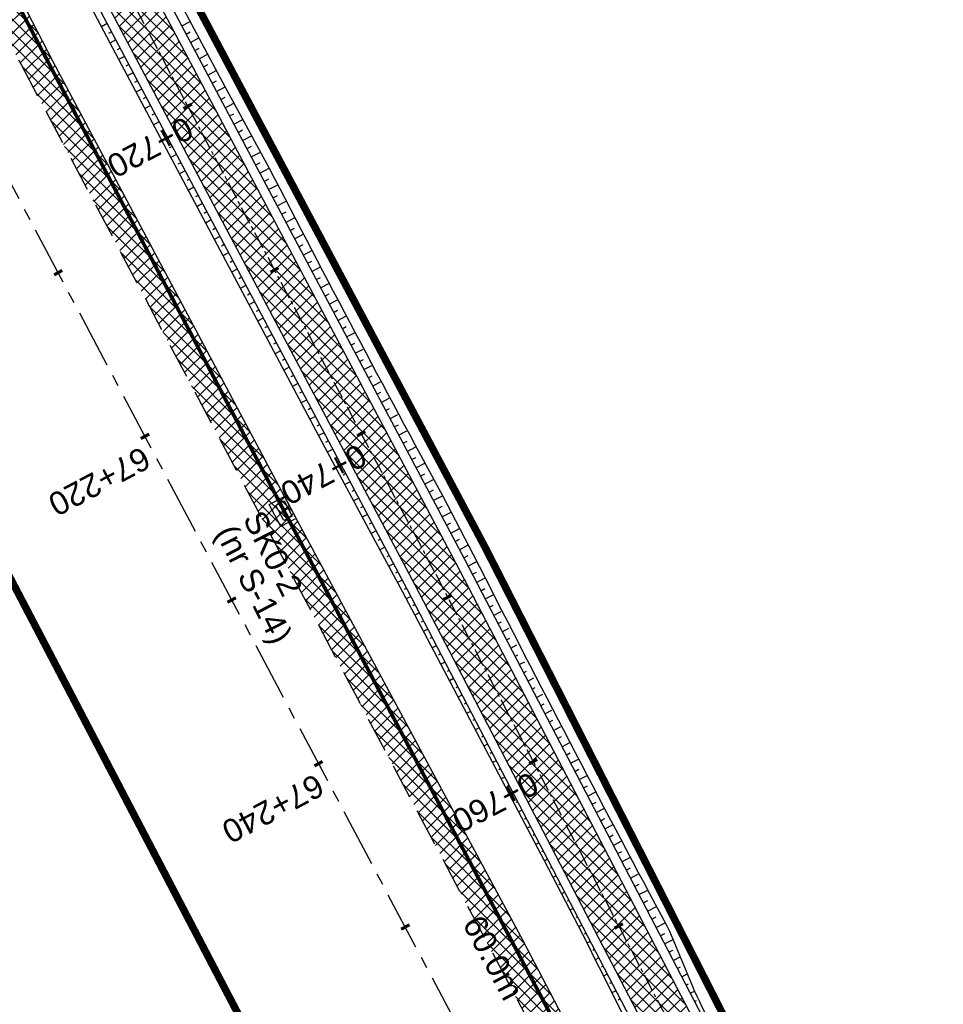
# Model space of a CAD drawing. Header units: metres. Extents: x 7529682 to 7533711, y 5721186 to 5727842.
# Tile 95 of 112: x 7530044 to 7530094, y 5727112 to 5727166. Entities that reach past the tile are written whole.
import ezdxf

# ---------------------------------------------------------------- set-up
doc = ezdxf.new("R2010")
doc.units = ezdxf.units.M
for name, pattern in [('817-dzialki-09-05-04$0$HIDDEN', [0.375, 0.25, -0.125]), ('CENTER', [50.8, 31.75, -6.35, 6.35, -6.35]), ('HIDDEN', [9.525, 6.35, -3.175])]:
    doc.linetypes.add(name, pattern=pattern)
for name, color, linetype in [('C-DROGI-SYTUACJA-ETYKIETY', 7, 'Continuous'), ('D-hatch-pobocza', 131, 'Continuous'), ('D-pobocza', 7, 'Continuous'), ('D-skarpa', 7, 'Continuous'), ('D-skarpa-kreskowanie', 7, 'Continuous')]:
    doc.layers.add(name, color=color, linetype=linetype)
doc.layers.add('D-hatch-ciag-pieszo-rowerowy', color=7, linetype='Continuous', lineweight=13, true_color=0xff9f80)
doc.layers.add('D-LR-etap-III', color=7, linetype='817-dzialki-09-05-04$0$HIDDEN', lineweight=50, true_color=0xff1aff)
for name, color, linetype, lineweight in [('D-krawędzie', 7, 'Continuous', 30), ('D-obrzeża', 7, 'Continuous', 30), ('D-oś', 10, 'CENTER', 30), ('Sieci-T-kanal technologiczny', 4, 'kt kanał technologiczny', 30)]:
    doc.layers.add(name, color=color, linetype=linetype, lineweight=lineweight)
for name, color, linetype, true_color in [('D-opis-KT-dlugosci', 7, 'Continuous', 0xff8000), ('D-opis-KT-studnie', 7, 'Continuous', 0xff8000), ('poprzeczki', 7, 'Continuous', 0x0000c7)]:
    doc.layers.add(name, color=color, linetype=linetype, true_color=true_color)
doc.styles.add('ARIAL', font='arial.ttf', dxfattribs={"height": 1})
doc.styles.get("Standard").update_dxf_attribs({"font": 'arial.ttf'})
doc.linetypes.add('kt kanał technologiczny', pattern='A,1,-0.8,["kt",Standard,S=0.5,R=0,X=-0.7,Y=-0.15],-0.3', length=2.1)
pattern_1 = [(45, (0, 0), (-0.33675960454, 0.33675960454), []), (135, (0, 0), (-0.33675960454, -0.33675960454), [])]

# ---------------------------------------------------------------- blocks, each defined once
blk = doc.blocks.new('AeccTickLine')
at = {"color": 0, "linetype": 'ByBlock', "lineweight": -2}
blk.add_line((0, 1), (0, -1), dxfattribs=at)
blk = doc.blocks.new('SKR2')
at = {"layer": 'Sieci-T-kanal technologiczny', "color": 2, "lineweight": 25}
for points in [[(0.028, -0.188), (0.958, -1.153), (0.282, -1.805), (-0.648, -0.84)], [(-0.038, -0.537), (0.607, -1.206), (0.233, -1.567), (-0.412, -0.898)]]:
    blk.add_lwpolyline(points, close=True, dxfattribs=at)
blk.add_lwpolyline([(-0.09, -1.232), (0.285, -0.872)], dxfattribs=at)

msp = doc.modelspace()

# ---------------------------------------------------------------- hatches: boundary and pattern name
at = {"layer": 'D-hatch-ciag-pieszo-rowerowy'}
h = msp.add_hatch(dxfattribs=at)
h.set_pattern_fill('ANSI37', color=256, scale=0.15, style=0)
h.set_pattern_definition(pattern_1)
h.paths.add_polyline_path([(7530087.679, 5727092.356), (7530089.826, 5727093.645), (7530088.918, 5727095.394), (7530067.691, 5727136.19), (7530050.056, 5727169.469), (7530031.716, 5727204.157), (7530016.024, 5727233.702), (7529998.202, 5727267.634), (7529996.2, 5727266.069), (7530013.813, 5727232.534), (7530029.507, 5727202.986), (7530047.847, 5727168.299), (7530065.478, 5727135.027), (7530086.699, 5727094.242)])
at = {"layer": 'D-hatch-pobocza'}
h = msp.add_hatch(dxfattribs=at)
h.set_pattern_fill('ANSI37', color=256, scale=0.15, style=0)
h.set_pattern_definition(pattern_1)
h.paths.add_polyline_path([(7530033.2, 5727187.89), (7530019.74, 5727212.96), (7530009.31, 5727233.03), (7529993.271, 5727263.708), (7529991.738, 5727262.452), (7530006.702, 5727234.141), (7530044.198, 5727163.133), (7530082.89, 5727090.2), (7530088.411, 5727079.773), (7530090.482, 5727079.128), (7530082.53, 5727094.32), (7530071.3, 5727115.82), (7530059.02, 5727138.69), (7530045.92, 5727163.31)])

# ---------------------------------------------------------------- linework, layer by layer
at = {"layer": 'D-krawędzie', "linetype": 'HIDDEN', "ltscale": 0.3}
msp.add_lwpolyline([(7529737.465, 5727743.316), (7529742.213, 5727734.302), (7529762.326, 5727696.274), (7529777.785, 5727667.006), (7529799.322, 5727626.3), (7529822.193, 5727583.156), (7529846.924, 5727536.347), (7529864.752, 5727502.663), (7529900.459, 5727434.965), (7529935.352, 5727369.308), (7529971.476, 5727300.786), (7530006.702, 5727234.141), (7530044.198, 5727163.133), (7530082.89, 5727090.2), (7530098.687, 5727060.362), (7530131.998, 5726997.21), (7530163.822, 5726937.097), (7530204.081, 5726861.013), (7530247.82, 5726778.438)], dxfattribs=at)
at = {"layer": 'D-LR-etap-III', "ltscale": 10, "flags": 128}
msp.add_lwpolyline([(7531750.474, 5723895.103, 0.4, 0.4, 0), (7531750.505, 5723895.13, 0.4, 0.4, 0), (7531682.71, 5724022.92, 0.4, 0.4, 0), (7531619.177, 5724147.204, 0.4, 0.4, 0), (7531592.309, 5724198.489, 0.4, 0.4, 0), (7531553.264, 5724272.919, 0.4, 0.4, 0), (7531504.02, 5724366.79, 0.4, 0.4, 0), (7531482.09, 5724407.62, 0.4, 0.4, 0), (7531412.35, 5724541.183, 0.4, 0.4, 0), (7531388.464, 5724586.93, 0.4, 0.4, 0), (7531345.12, 5724669.94, 0.4, 0.4, 0), (7531127.66, 5725081.67, 0.4, 0.4, 0), (7531059.253, 5725211.041, 0.4, 0.4, 0), (7531008.007, 5725307.954, 0.4, 0.4, 0), (7530964.182, 5725390.836, 0.4, 0.4, 0), (7530914.557, 5725484.684, 0.4, 0.4, 0), (7530865.243, 5725577.494, 0.4, 0.4, 0), (7530840.085, 5725624.059, 0.4, 0.4, 0), (7530802.56, 5725694.925, 0.4, 0.4, 0), (7530755.54, 5725787.51, 0.4, 0.4, 0), (7530708.718, 5725876.303, 0.4, 0.4, 0), (7530695.12, 5725902.09, 0.4, 0.4, 0), (7530642.914, 5726001.078, 0.4, 0.4, 0), (7530634.935, 5726016.147, 0.4, 0.4, 0), (7530610.82, 5726061.93, 0.4, 0.4, 0), (7530610.82, 5726061.93, 0.4, 0.4, 0), (7530607.21, 5726063.51, 0.4, 0.4, 0), (7530597.42, 5726080.68, 0.4, 0.4, 0), (7530591.16, 5726088.44, 0.4, 0.4, 0), (7530581.28, 5726107.21, 0.4, 0.4, 0), (7530571.29, 5726130.56, 0.4, 0.4, 0), (7530549.555, 5726171.527, 0.4, 0.4, 0), (7530531.014, 5726206.474, 0.4, 0.4, 0), (7530516.461, 5726236.017, 0.4, 0.4, 0), (7530500.799, 5726266.141, 0.4, 0.4, 0), (7530491.35, 5726283.94, 0.4, 0.4, 0), (7530482.4, 5726303.41, 0.4, 0.4, 0), (7530482.4, 5726303.41, 0.4, 0.4, 0), (7530450.41, 5726357.28, 0.4, 0.4, 0), (7530397.759, 5726458.5, 0.4, 0.4, 0), (7530334.708, 5726583.665, 0.4, 0.4, 0), (7530303.939, 5726645.168, 0.4, 0.4, 0), (7530300.51, 5726651.778, 0.4, 0.4, 0), (7530289.214, 5726671.967, 0.4, 0.4, 0), (7530281.54, 5726685.57, 0.4, 0.4, 0), (7530261.371, 5726724.163, 0.4, 0.4, 0), (7530254.03, 5726738.21, 0.4, 0.4, 0), (7530197.22, 5726845.06, 0.4, 0.4, 0), (7530194.71, 5726849.15, 0.4, 0.4, 0), (7530195.92, 5726850.75, 0.4, 0.4, 0), (7530170.547, 5726892.961, 0.4, 0.4, 0), (7530143.175, 5726945.066, 0.4, 0.4, 0), (7530105.06, 5727018.32, 0.4, 0.4, 0), (7530100.06, 5727027.16, 0.4, 0.4, 0), (7530062.319, 5727099.625, 0.4, 0.4, 0), (7530015.379, 5727189.42, 0.4, 0.4, 0), (7529983.208, 5727250.207, 0.4, 0.4, 0), (7529953.284, 5727306.747, 0.4, 0.4, 0), (7529900.671, 5727406.159, 0.4, 0.4, 0), (7529890.63, 5727425.131, 0.4, 0.4, 0), (7529875.155, 5727454.426, 0.4, 0.4, 0), (7529857.56, 5727487.787, 0.4, 0.4, 0), (7529835.194, 5727530.193, 0.4, 0.4, 0), (7529811.741, 5727574.662, 0.4, 0.4, 0), (7529792.102, 5727611.923, 0.4, 0.4, 0), (7529768.066, 5727657.47, 0.4, 0.4, 0), (7529755.211, 5727682.131, 0.4, 0.4, 0), (7529753.31, 5727681.13, 0.4, 0.4, 0), (7529739.21, 5727707.77, 0.4, 0.4, 0), (7529735.395, 5727711.252, 0.4, 0.4, 0), (7529725.42, 5727730.2, 0.4, 0.4, 0), (7529723.55, 5727729.88, 0.4, 0.4, 0), (7529695.567, 5727782.932, 0.4, 0.4, 0), (7529717.68, 5727794.024, 0.4, 0.4, 0), (7529736.275, 5727758.647, 0.4, 0.4, 0), (7529736.275, 5727758.647, 0.4, 0.4, 0), (7529744.511, 5727750.406, 0.4, 0.4, 0), (7529744.511, 5727750.406, 0.4, 0.4, 0), (7529750.283, 5727738.55, 0.4, 0.4, 0), (7529777.109, 5727687.569, 0.4, 0.4, 0), (7529796.515, 5727651.33, 0.4, 0.4, 0), (7529814.938, 5727616.793, 0.4, 0.4, 0), (7529839.007, 5727572.304, 0.4, 0.4, 0), (7529860.618, 5727532.509, 0.4, 0.4, 0), (7529882.349, 5727491.504, 0.4, 0.4, 0), (7529904.865, 5727449.096, 0.4, 0.4, 0), (7529920.747, 5727418.885, 0.4, 0.4, 0), (7529946.677, 5727368.547, 0.4, 0.4, 0), (7529972.025, 5727320.573, 0.4, 0.4, 0), (7529987.74, 5727290.153, 0.4, 0.4, 0), (7529996.497, 5727273.662, 0.4, 0.4, 0), (7530017.541, 5727234.203, 0.4, 0.4, 0), (7530033.054, 5727204.864, 0.4, 0.4, 0), (7530051.623, 5727170.223, 0.4, 0.4, 0), (7530069.277, 5727137.016, 0.4, 0.4, 0), (7530089.385, 5727097.534, 0.4, 0.4, 0), (7530109.713, 5727060.747, 0.4, 0.4, 0), (7530136.77, 5727011.64, 0.4, 0.4, 0), (7530162.447, 5726962.744, 0.4, 0.4, 0), (7530187.674, 5726916.992, 0.4, 0.4, 0), (7530207.821, 5726879.335, 0.4, 0.4, 0), (7530230.626, 5726834.519, 0.4, 0.4, 0), (7530262.288, 5726776.618, 0.4, 0.4, 0), (7530277.51, 5726760.213, 0.4, 0.4, 0), (7530286.037, 5726744.107, 0.4, 0.4, 0), (7530288.097, 5726735.884, 0.4, 0.4, 0), (7530290.394, 5726725.047, 0.4, 0.4, 0), (7530296.177, 5726713.583, 0.4, 0.4, 0), (7530302.726, 5726701.182, 0.4, 0.4, 0), (7530325.685, 5726657.466, 0.4, 0.4, 0), (7530343.244, 5726623.649, 0.4, 0.4, 0), (7530360.23, 5726591.747, 0.4, 0.4, 0), (7530383.209, 5726548.059, 0.4, 0.4, 0), (7530406.018, 5726503.606, 0.4, 0.4, 0), (7530427.465, 5726462.62, 0.4, 0.4, 0), (7530447.928, 5726424.388, 0.4, 0.4, 0), (7530471.127, 5726379.921, 0.4, 0.4, 0), (7530490.501, 5726343.033, 0.4, 0.4, 0), (7530509.499, 5726306.733, 0.4, 0.4, 0), (7530529.89, 5726267.244, 0.4, 0.4, 0), (7530543.852, 5726238.99, 0.4, 0.4, 0), (7530554.809, 5726218.944, 0.4, 0.4, 0), (7530559.027, 5726212.223, 0.4, 0.4, 0), (7530563.061, 5726206.41, 0.4, 0.4, 0), (7530566.934, 5726200.464, 0.4, 0.4, 0), (7530569.771, 5726194.902, 0.4, 0.4, 0), (7530571.473, 5726191.282, 0.4, 0.4, 0), (7530572.839, 5726188.025, 0.4, 0.4, 0), (7530575.295, 5726182.035, 0.4, 0.4, 0), (7530579.737, 5726173.306, 0.4, 0.4, 0), (7530583.3, 5726167.41, 0.4, 0.4, 0), (7530593.4, 5726163.33, 0.4, 0.4, 0), (7530598.618, 5726155.264, 0.4, 0.4, 0), (7530608.258, 5726140.497, 0.4, 0.4, 0), (7530603.27, 5726136.83, 0.4, 0.4, 0), (7530606.53, 5726131.84, 0.4, 0.4, 0), (7530604.239, 5726124.217, 0.4, 0.4, 0), (7530605.847, 5726121.63, 0.4, 0.4, 0), (7530608.972, 5726116.164, 0.4, 0.4, 0), (7530618.114, 5726097.791, 0.4, 0.4, 0), (7530651.213, 5726034.96, 0.4, 0.4, 0), (7530670.244, 5725998.611, 0.4, 0.4, 0), (7530698.075, 5725945.953, 0.4, 0.4, 0), (7530716.506, 5725911.305, 0.4, 0.4, 0), (7530735.223, 5725875.667, 0.4, 0.4, 0), (7530752.504, 5725842.155, 0.4, 0.4, 0), (7530778.311, 5725793.501, 0.4, 0.4, 0), (7530797.5, 5725756.382, 0.4, 0.4, 0), (7530812.519, 5725728.289, 0.4, 0.4, 0), (7530820.039, 5725713.16, 0.4, 0.4, 0), (7530822.422, 5725710.194, 0.4, 0.4, 0), (7530833.155, 5725688.801, 0.4, 0.4, 0), (7530849.629, 5725656.159, 0.4, 0.4, 0), (7530867.983, 5725621.964, 0.4, 0.4, 0), (7530872.63, 5725612.888, 0.4, 0.4, 0), (7530880.354, 5725597.595, 0.4, 0.4, 0), (7530883.839, 5725593.389, 0.4, 0.4, 0), (7530891.782, 5725587.763, 0.4, 0.4, 0), (7530895.039, 5725584.281, 0.4, 0.4, 0), (7530897.034, 5725580.941, 0.4, 0.4, 0), (7530900.952, 5725579.946, 0.4, 0.4, 0), (7530904.81, 5725571.977, 0.4, 0.4, 0), (7530903.682, 5725568.566, 0.4, 0.4, 0), (7530908.901, 5725558.845, 0.4, 0.4, 0), (7530910.252, 5725545.672, 0.4, 0.4, 0), (7530912.873, 5725538.646, 0.4, 0.4, 0), (7530945.278, 5725478.464, 0.4, 0.4, 0), (7530959.692, 5725450.246, 0.4, 0.4, 0), (7531002.827, 5725368.192, 0.4, 0.4, 0), (7531044.704, 5725290.314, 0.4, 0.4, 0), (7531064.099, 5725253.213, 0.4, 0.4, 0), (7531083.01, 5725216.678, 0.4, 0.4, 0), (7531113.013, 5725158.466, 0.4, 0.4, 0), (7531137.364, 5725113.071, 0.4, 0.4, 0), (7531150.831, 5725086.712, 0.4, 0.4, 0), (7531159.746, 5725076.641, 0.4, 0.4, 0), (7531166.31, 5725074.58, 0.4, 0.4, 0), (7531172.29, 5725062.58, 0.4, 0.4, 0), (7531170.59, 5725055.606, 0.4, 0.4, 0), (7531173.733, 5725044.081, 0.4, 0.4, 0), (7531215.342, 5724964.86, 0.4, 0.4, 0), (7531238.054, 5724921.685, 0.4, 0.4, 0), (7531262.39, 5724875.283, 0.4, 0.4, 0), (7531295.587, 5724811.266, 0.4, 0.4, 0), (7531348.488, 5724712.363, 0.4, 0.4, 0), (7531363.741, 5724682.684, 0.4, 0.4, 0), (7531366.987, 5724675.865, 0.4, 0.4, 0), (7531382.541, 5724646.111, 0.4, 0.4, 0), (7531401.299, 5724610.875, 0.4, 0.4, 0), (7531428.965, 5724558.862, 0.4, 0.4, 0), (7531449.111, 5724520.398, 0.4, 0.4, 0), (7531477.293, 5724465.831, 0.4, 0.4, 0), (7531500.996, 5724421.113, 0.4, 0.4, 0), (7531512.122, 5724400.549, 0.4, 0.4, 0), (7531513.782, 5724396.757, 0.4, 0.4, 0), (7531526.32, 5724379.39, 0.4, 0.4, 0), (7531566.784, 5724302.736, 0.4, 0.4, 0), (7531612.277, 5724225.61, 0.4, 0.4, 0), (7531620.493, 5724210.548, 0.4, 0.4, 0), (7531631.578, 5724196.258, 0.4, 0.4, 0), (7531653.484, 5724152.434, 0.4, 0.4, 0), (7531661.151, 5724128.494, 0.4, 0.4, 0), (7531673.881, 5724101.186, 0.4, 0.4, 0), (7531684.691, 5724081.184, 0.4, 0.4, 0), (7531699.212, 5724051.17, 0.4, 0.4, 0), (7531704.034, 5724040.584, 0.4, 0.4, 0), (7531704.034, 5724040.584, 0.4, 0.4, 0), (7531703.913, 5724037.17, 0.4, 0.4, 0), (7531736.42, 5723969.232, 0.4, 0.4, 0), (7531738.285, 5723967.699, 0.4, 0.4, 0), (7531742.181, 5723962.346, 0.4, 0.4, 0), (7531744.286, 5723958.616, 0.4, 0.4, 0), (7531755.393, 5723944.193, 0.4, 0.4, 0), (7531758.69, 5723936.76, 0.4, 0.4, 0), (7531780.08, 5723929.25, 0.4, 0.4, 0), (7531792.612, 5723906.338, 0.4, 0.4, 0), (7531792.612, 5723906.338, 0.4, 0.4, 0), (7531756.962, 5723883.055, 0.4, 0.4, 0), (7531750.46, 5723895.13, 0.4, 0.4, 0), (7531750.46, 5723895.13, 0, 0, 0)], format="xyseb", dxfattribs=at)
at = {"layer": 'D-obrzeża'}
for points in [[(7530226.804, 5726832.32), (7530203.558, 5726876.949), (7530182.683, 5726916.746), (7530158.916, 5726960.858), (7530132.878, 5727009.502), (7530118.344, 5727036.45), (7530087.65, 5727092.412), (7530086.699, 5727094.242), (7530065.478, 5727135.027), (7530047.847, 5727168.299), (7530029.507, 5727202.986), (7530013.813, 5727232.534), (7529993.681, 5727270.865)], [(7530097.92, 5727078.885), (7530089.894, 5727093.518), (7530067.691, 5727136.19), (7530050.056, 5727169.469), (7530031.716, 5727204.157), (7530016.024, 5727233.702), (7529998.205, 5727267.629)]]:
    msp.add_lwpolyline(points, dxfattribs=at)
at = {"layer": 'D-oś', "ltscale": 0.1}
msp.add_lwpolyline([(7530244.732, 5726776.79), (7530200.988, 5726859.376), (7530160.728, 5726935.459), (7530128.903, 5726995.575), (7530095.593, 5727058.727), (7530079.798, 5727088.56), (7530041.105, 5727161.496), (7530003.607, 5727232.506), (7529968.381, 5727299.153), (7529932.259, 5727367.671), (7529897.365, 5727433.327), (7529861.657, 5727501.028), (7529843.829, 5727534.712), (7529819.1, 5727581.518), (7529796.228, 5727624.663), (7529774.69, 5727665.371), (7529759.232, 5727694.637), (7529739.12, 5727732.663), (7529700.238, 5727806.043)], dxfattribs=at)
at = {"layer": 'D-oś', "ltscale": 0.03}
msp.add_lwpolyline([(7529994.785, 5727271.452), (7530014.919, 5727233.118), (7530030.611, 5727203.571), (7530048.952, 5727168.884), (7530066.584, 5727135.609), (7530088.792, 5727092.929), (7530119.442, 5727037.047), (7530133.98, 5727010.094), (7530160.017, 5726961.45), (7530183.787, 5726917.333), (7530204.666, 5726877.528), (7530227.909, 5726832.904)], dxfattribs=at)
at = {"layer": 'D-pobocza'}
for points in [[(7529998.605, 5727267.942), (7530016.466, 5727233.935), (7530032.157, 5727204.391), (7530050.498, 5727169.703), (7530068.134, 5727136.422), (7530090.335, 5727093.754), (7530120.98, 5727037.883), (7530135.521, 5727010.922), (7530161.559, 5726962.278), (7530185.332, 5726918.154), (7530206.217, 5726878.339), (7530218.182, 5726855.367)], [(7529995.8, 5727265.757), (7530013.371, 5727232.301), (7530029.065, 5727202.752), (7530047.405, 5727168.065), (7530065.035, 5727134.795), (7530087.248, 5727092.104), (7530117.905, 5727036.211), (7530132.438, 5727009.265), (7530158.475, 5726960.622), (7530182.241, 5726916.511), (7530203.115, 5726876.718), (7530214.73, 5726854.418)], [(7530090.482, 5727079.128), (7530082.53, 5727094.32), (7530071.3, 5727115.82), (7530059.02, 5727138.69), (7530045.92, 5727163.31), (7530033.2, 5727187.89), (7530019.74, 5727212.96), (7530009.31, 5727233.03), (7529993.271, 5727263.708)]]:
    msp.add_lwpolyline(points, dxfattribs=at)
at = {"layer": 'D-skarpa', "linetype": 'Continuous'}
for points in [[(7530047.107, 5727167.909), (7530048.986, 5727164.303), (7530060.717, 5727142.226), (7530063.089, 5727137.824), (7530064.793, 5727134.66), (7530065.442, 5727133.43), (7530072.44, 5727120.162), (7530074.738, 5727115.722), (7530075.266, 5727114.65), (7530075.404, 5727114.37), (7530076.925, 5727111.372), (7530083.914, 5727097.95), (7530086.325, 5727093.569), (7530086.594, 5727093.11), (7530087.183, 5727092.092, -0.016814), (7530089.168, 5727088.592), (7530090.09, 5727084.181), (7530093.624, 5727080.417), (7530095.987, 5727076.01)], [(7530052.845, 5727166.348), (7530055.203, 5727161.939), (7530057.586, 5727157.543, 0.004756), (7530066.945, 5727139.868), (7530068.606, 5727136.68), (7530069.254, 5727135.413, 0.004966), (7530079.062, 5727116.625), (7530079.208, 5727116.349), (7530080.552, 5727113.107, 0.007377), (7530085.042, 5727104.174), (7530087.347, 5727099.736), (7530089.718, 5727095.334), (7530089.718, 5727095.334), (7530091.003, 5727092.619), (7530094.409, 5727086.551), (7530096.835, 5727082.178), (7530099.275, 5727077.814), (7530100.399, 5727075.603), (7530101.681, 5727073.431), (7530102.527, 5727071.777), (7530102.527, 5727071.777), (7530102.527, 5727071.777), (7530106.412, 5727064.62), (7530109.063, 5727060.371)]]:
    msp.add_lwpolyline(points, format="xyb", dxfattribs=at)
at = {"layer": 'D-skarpa-kreskowanie', "linetype": 'Continuous'}
for p, q in [((7530048.848, 5727165.342, 107.821), (7530048.531, 5727165.175, 107.582)), ((7530052.877, 5727165.215, 107.953), (7530053.324, 5727165.452, 107.615)), ((7530049.082, 5727164.901, 107.821), (7530048.922, 5727164.816, 107.701)), ((7530053.111, 5727164.773, 107.953), (7530053.335, 5727164.892, 107.784)), ((7530053.345, 5727164.331, 107.954), (7530053.796, 5727164.57, 107.613)), ((7530049.316, 5727164.459, 107.822), (7530048.994, 5727164.288, 107.578)), ((7530049.55, 5727164.017, 107.822), (7530049.389, 5727163.932, 107.701)), ((7530053.579, 5727163.889, 107.954), (7530053.805, 5727164.009, 107.783)), ((7530049.784, 5727163.575, 107.823), (7530049.463, 5727163.405, 107.58)), ((7530053.813, 5727163.447, 107.955), (7530054.268, 5727163.688, 107.612)), ((7530050.018, 5727163.133, 107.823), (7530049.858, 5727163.048, 107.702)), ((7530054.047, 5727163.006, 107.955), (7530054.275, 5727163.126, 107.783)), ((7530050.253, 5727162.692, 107.824), (7530049.932, 5727162.522, 107.582)), ((7530054.281, 5727162.564, 107.956), (7530054.739, 5727162.806, 107.61)), ((7530050.487, 5727162.25, 107.824), (7530050.327, 5727162.165, 107.704)), ((7530054.515, 5727162.122, 107.956), (7530054.745, 5727162.244, 107.783)), ((7530054.75, 5727161.68, 107.957), (7530055.211, 5727161.925, 107.609)), ((7530050.721, 5727161.808, 107.825), (7530050.401, 5727161.639, 107.584)), ((7530050.955, 5727161.366, 107.825), (7530050.795, 5727161.282, 107.705)), ((7530054.984, 5727161.238, 107.957), (7530055.216, 5727161.362, 107.782)), ((7530051.189, 5727160.924, 107.826), (7530050.871, 5727160.756, 107.586)), ((7530055.218, 5727160.797, 107.958), (7530055.688, 5727161.045, 107.603)), ((7530051.423, 5727160.483, 107.826), (7530051.264, 5727160.398, 107.706)), ((7530055.452, 5727160.355, 107.958), (7530055.689, 5727160.48, 107.78)), ((7530051.657, 5727160.041, 107.827), (7530051.34, 5727159.873, 107.587)), ((7530055.686, 5727159.913, 107.959), (7530056.164, 5727160.166, 107.598)), ((7530051.891, 5727159.599, 107.827), (7530051.733, 5727159.515, 107.708)), ((7530055.92, 5727159.471, 107.959), (7530056.161, 5727159.599, 107.777)), ((7530056.154, 5727159.029, 107.96), (7530056.641, 5727159.287, 107.593)), ((7530052.125, 5727159.157, 107.828), (7530051.809, 5727158.99, 107.589)), ((7530052.36, 5727158.715, 107.828), (7530052.202, 5727158.632, 107.709)), ((7530056.388, 5727158.587, 107.96), (7530056.634, 5727158.717, 107.775)), ((7530052.594, 5727158.274, 107.829), (7530052.278, 5727158.107, 107.591)), ((7530056.622, 5727158.146, 107.961), (7530057.117, 5727158.408, 107.588)), ((7530052.828, 5727157.832, 107.829), (7530052.67, 5727157.748, 107.711)), ((7530056.857, 5727157.704, 107.961), (7530057.106, 5727157.836, 107.773)), ((7530053.062, 5727157.39, 107.83), (7530052.748, 5727157.223, 107.593)), ((7530057.091, 5727157.262, 107.962), (7530057.594, 5727157.529, 107.583)), ((7530053.296, 5727156.948, 107.83), (7530053.139, 5727156.865, 107.712)), ((7530053.53, 5727156.506, 107.831), (7530053.217, 5727156.34, 107.595)), ((7530057.325, 5727156.82, 107.963), (7530057.574, 5727156.953, 107.774)), ((7530057.559, 5727156.378, 107.963), (7530058.054, 5727156.641, 107.589)), ((7530053.764, 5727156.065, 107.831), (7530053.608, 5727155.982, 107.714)), ((7530057.793, 5727155.937, 107.964), (7530058.039, 5727156.067, 107.778)), ((7530053.998, 5727155.623, 107.832), (7530053.686, 5727155.457, 107.597)), ((7530058.027, 5727155.495, 107.964), (7530058.515, 5727155.753, 107.596)), ((7530054.232, 5727155.181, 107.833), (7530054.077, 5727155.098, 107.715)), ((7530058.261, 5727155.053, 107.965), (7530058.503, 5727155.181, 107.782)), ((7530054.467, 5727154.739, 107.833), (7530054.156, 5727154.574, 107.598)), ((7530058.495, 5727154.611, 107.965), (7530058.975, 5727154.866, 107.603)), ((7530054.701, 5727154.297, 107.834), (7530054.545, 5727154.215, 107.716)), ((7530054.935, 5727153.856, 107.834), (7530054.625, 5727153.691, 107.6)), ((7530058.729, 5727154.169, 107.966), (7530058.968, 5727154.296, 107.786)), ((7530058.964, 5727153.728, 107.966), (7530059.436, 5727153.978, 107.61)), ((7530055.169, 5727153.414, 107.835), (7530055.014, 5727153.332, 107.718)), ((7530059.198, 5727153.286, 107.967), (7530059.432, 5727153.41, 107.79)), ((7530055.403, 5727152.972, 107.835), (7530055.094, 5727152.808, 107.602)), ((7530059.432, 5727152.844, 107.967), (7530059.897, 5727153.09, 107.616)), ((7530055.637, 5727152.53, 107.836), (7530055.483, 5727152.448, 107.719)), ((7530059.666, 5727152.402, 107.968), (7530059.896, 5727152.524, 107.794)), ((7530055.871, 5727152.088, 107.836), (7530055.563, 5727151.925, 107.604)), ((7530059.9, 5727151.96, 107.968), (7530060.357, 5727152.203, 107.623)), ((7530056.105, 5727151.647, 107.837), (7530055.952, 5727151.565, 107.721)), ((7530056.339, 5727151.205, 107.837), (7530056.033, 5727151.042, 107.606)), ((7530060.134, 5727151.519, 107.969), (7530060.361, 5727151.639, 107.798)), ((7530060.368, 5727151.077, 107.969), (7530060.818, 5727151.315, 107.63)), ((7530056.574, 5727150.763, 107.838), (7530056.42, 5727150.682, 107.722)), ((7530060.602, 5727150.635, 107.97), (7530060.825, 5727150.753, 107.802)), ((7530056.808, 5727150.321, 107.838), (7530056.502, 5727150.159, 107.607)), ((7530060.836, 5727150.193, 107.97), (7530061.279, 5727150.428, 107.637)), ((7530057.042, 5727149.879, 107.839), (7530056.889, 5727149.798, 107.724)), ((7530061.071, 5727149.751, 107.971), (7530061.29, 5727149.868, 107.805)), ((7530057.276, 5727149.437, 107.839), (7530056.971, 5727149.276, 107.609)), ((7530061.305, 5727149.31, 107.971), (7530061.739, 5727149.54, 107.643)), ((7530057.51, 5727148.996, 107.84), (7530057.358, 5727148.915, 107.725)), ((7530057.744, 5727148.554, 107.84), (7530057.44, 5727148.393, 107.611)), ((7530061.539, 5727148.868, 107.972), (7530061.754, 5727148.982, 107.809)), ((7530061.773, 5727148.426, 107.972), (7530062.2, 5727148.652, 107.65)), ((7530057.978, 5727148.112, 107.841), (7530057.827, 5727148.032, 107.726)), ((7530062.007, 5727147.984, 107.973), (7530062.221, 5727148.097, 107.812)), ((7530058.212, 5727147.67, 107.841), (7530057.91, 5727147.51, 107.613)), ((7530062.241, 5727147.542, 107.973), (7530062.669, 5727147.769, 107.651)), ((7530058.446, 5727147.228, 107.842), (7530058.295, 5727147.148, 107.728)), ((7530062.475, 5727147.101, 107.974), (7530062.689, 5727147.214, 107.812)), ((7530058.681, 5727146.787, 107.842), (7530058.379, 5727146.627, 107.615)), ((7530062.709, 5727146.659, 107.974), (7530063.138, 5727146.886, 107.651)), ((7530058.915, 5727146.345, 107.843), (7530058.764, 5727146.265, 107.729)), ((7530059.149, 5727145.903, 107.843), (7530058.848, 5727145.744, 107.617)), ((7530062.944, 5727146.217, 107.975), (7530063.158, 5727146.331, 107.813)), ((7530063.178, 5727145.775, 107.976), (7530063.607, 5727146.003, 107.651)), ((7530059.383, 5727145.461, 107.844), (7530059.233, 5727145.382, 107.731)), ((7530063.412, 5727145.333, 107.976), (7530063.627, 5727145.447, 107.814)), ((7530059.617, 5727145.019, 107.844), (7530059.317, 5727144.861, 107.618)), ((7530063.646, 5727144.892, 107.977), (7530064.076, 5727145.12, 107.652)), ((7530059.851, 5727144.578, 107.845), (7530059.702, 5727144.498, 107.732)), ((7530063.88, 5727144.45, 107.977), (7530064.095, 5727144.564, 107.815)), ((7530060.085, 5727144.136, 107.846), (7530059.787, 5727143.978, 107.62)), ((7530064.114, 5727144.008, 107.978), (7530064.545, 5727144.237, 107.652)), ((7530060.319, 5727143.694, 107.846), (7530060.17, 5727143.615, 107.734)), ((7530060.554, 5727143.252, 107.847), (7530060.256, 5727143.095, 107.622)), ((7530064.348, 5727143.566, 107.978), (7530064.567, 5727143.682, 107.813)), ((7530064.582, 5727143.124, 107.979), (7530065.027, 5727143.36, 107.643)), ((7530060.788, 5727142.81, 107.847), (7530060.639, 5727142.732, 107.735)), ((7530064.816, 5727142.683, 107.979), (7530065.042, 5727142.802, 107.809)), ((7530061.022, 5727142.369, 107.848), (7530060.725, 5727142.211, 107.624)), ((7530065.051, 5727142.241, 107.98), (7530065.508, 5727142.483, 107.634)), ((7530061.256, 5727141.927, 107.848), (7530061.109, 5727141.849, 107.737)), ((7530065.285, 5727141.799, 107.98), (7530065.517, 5727141.922, 107.805)), ((7530061.49, 5727141.485, 107.849), (7530061.2, 5727141.331, 107.63)), ((7530065.519, 5727141.357, 107.981), (7530065.99, 5727141.607, 107.625)), ((7530061.724, 5727141.043, 107.849), (7530061.58, 5727140.967, 107.741)), ((7530061.958, 5727140.601, 107.85), (7530061.674, 5727140.451, 107.635)), ((7530065.753, 5727140.915, 107.981), (7530065.992, 5727141.042, 107.801)), ((7530065.987, 5727140.474, 107.982), (7530066.471, 5727140.73, 107.616)), ((7530062.192, 5727140.16, 107.85), (7530062.052, 5727140.085, 107.744)), ((7530066.221, 5727140.032, 107.982), (7530066.467, 5727140.162, 107.797)), ((7530062.426, 5727139.718, 107.851), (7530062.148, 5727139.57, 107.641)), ((7530066.455, 5727139.59, 107.983), (7530066.952, 5727139.853, 107.608)), ((7530062.661, 5727139.276, 107.851), (7530062.523, 5727139.203, 107.747)), ((7530066.689, 5727139.148, 107.983), (7530066.936, 5727139.279, 107.797)), ((7530066.923, 5727138.706, 107.984), (7530067.415, 5727138.967, 107.613)), ((7530062.895, 5727138.834, 107.852), (7530062.622, 5727138.69, 107.646)), ((7530063.129, 5727138.392, 107.852), (7530062.994, 5727138.321, 107.751)), ((7530063.363, 5727137.951, 107.853), (7530063.097, 5727137.81, 107.652)), ((7530067.158, 5727138.264, 107.984), (7530067.402, 5727138.394, 107.8)), ((7530067.392, 5727137.823, 107.985), (7530067.877, 5727138.08, 107.619)), ((7530063.597, 5727137.509, 107.853), (7530063.465, 5727137.439, 107.754)), ((7530067.626, 5727137.381, 107.985), (7530067.867, 5727137.509, 107.804)), ((7530063.831, 5727137.067, 107.854), (7530063.571, 5727136.929, 107.658)), ((7530067.86, 5727136.939, 107.986), (7530068.339, 5727137.193, 107.625)), ((7530064.065, 5727136.625, 107.854), (7530063.937, 5727136.557, 107.757)), ((7530068.094, 5727136.497, 107.986), (7530068.332, 5727136.623, 107.807)), ((7530064.299, 5727136.183, 107.855), (7530064.045, 5727136.049, 107.663)), ((7530068.325, 5727136.054, 107.987), (7530068.8, 5727136.301, 107.63)), ((7530064.533, 5727135.742, 107.855), (7530064.408, 5727135.675, 107.761)), ((7530064.768, 5727135.3, 107.856), (7530064.519, 5727135.168, 107.669)), ((7530068.556, 5727135.61, 107.987), (7530068.792, 5727135.733, 107.81)), ((7530068.787, 5727135.167, 107.988), (7530069.255, 5727135.411, 107.636)), ((7530065.002, 5727134.858, 107.856), (7530064.879, 5727134.793, 107.764)), ((7530069.018, 5727134.723, 107.989), (7530069.244, 5727134.841, 107.819)), ((7530065.233, 5727134.415, 107.857), (7530064.989, 5727134.288, 107.674)), ((7530069.249, 5727134.28, 107.989), (7530069.684, 5727134.506, 107.662)), ((7530065.464, 5727133.971, 107.858), (7530065.343, 5727133.908, 107.767)), ((7530069.479, 5727133.836, 107.99), (7530069.689, 5727133.945, 107.832)), ((7530065.694, 5727133.528, 107.858), (7530065.456, 5727133.403, 107.679)), ((7530069.71, 5727133.393, 107.99), (7530070.113, 5727133.602, 107.688)), ((7530065.925, 5727133.084, 107.859), (7530065.807, 5727133.023, 107.77)), ((7530066.156, 5727132.64, 107.859), (7530065.922, 5727132.519, 107.683)), ((7530069.941, 5727132.949, 107.991), (7530070.134, 5727133.05, 107.846)), ((7530070.172, 5727132.506, 107.991), (7530070.541, 5727132.698, 107.713)), ((7530066.387, 5727132.197, 107.86), (7530066.271, 5727132.137, 107.773)), ((7530070.402, 5727132.062, 107.992), (7530070.579, 5727132.154, 107.859)), ((7530066.618, 5727131.753, 107.86), (7530066.389, 5727131.634, 107.688)), ((7530070.633, 5727131.619, 107.992), (7530070.97, 5727131.794, 107.739)), ((7530066.848, 5727131.31, 107.861), (7530066.735, 5727131.251, 107.776)), ((7530070.864, 5727131.175, 107.993), (7530071.024, 5727131.258, 107.872)), ((7530067.079, 5727130.866, 107.861), (7530066.856, 5727130.75, 107.693)), ((7530071.095, 5727130.731, 107.993), (7530071.399, 5727130.89, 107.765)), ((7530067.31, 5727130.423, 107.862), (7530067.199, 5727130.365, 107.779)), ((7530067.541, 5727129.979, 107.862), (7530067.322, 5727129.865, 107.698)), ((7530071.326, 5727130.288, 107.994), (7530071.484, 5727130.37, 107.875)), ((7530071.556, 5727129.844, 107.994), (7530071.886, 5727130.016, 107.747)), ((7530067.772, 5727129.536, 107.863), (7530067.663, 5727129.479, 107.781)), ((7530071.787, 5727129.401, 107.995), (7530071.958, 5727129.49, 107.866)), ((7530068.002, 5727129.092, 107.863), (7530067.789, 5727128.981, 107.703)), ((7530072.018, 5727128.957, 107.995), (7530072.372, 5727129.142, 107.729)), ((7530068.233, 5727128.648, 107.864), (7530068.128, 5727128.594, 107.784)), ((7530072.249, 5727128.514, 107.996), (7530072.432, 5727128.609, 107.858)), ((7530068.464, 5727128.205, 107.864), (7530068.255, 5727128.096, 107.707)), ((7530072.48, 5727128.07, 107.996), (7530072.859, 5727128.267, 107.711)), ((7530068.695, 5727127.761, 107.865), (7530068.592, 5727127.708, 107.787)), ((7530068.926, 5727127.318, 107.865), (7530068.722, 5727127.212, 107.712)), ((7530072.71, 5727127.627, 107.997), (7530072.906, 5727127.729, 107.85)), ((7530072.941, 5727127.183, 107.997), (7530073.345, 5727127.393, 107.694)), ((7530069.156, 5727126.874, 107.866), (7530069.056, 5727126.822, 107.79)), ((7530073.172, 5727126.739, 107.998), (7530073.38, 5727126.848, 107.841)), ((7530069.387, 5727126.431, 107.866), (7530069.188, 5727126.327, 107.717)), ((7530073.403, 5727126.296, 107.998), (7530073.832, 5727126.519, 107.676)), ((7530069.618, 5727125.987, 107.867), (7530069.52, 5727125.936, 107.793)), ((7530073.634, 5727125.852, 107.999), (7530073.85, 5727125.965, 107.837)), ((7530069.849, 5727125.544, 107.867), (7530069.655, 5727125.443, 107.722)), ((7530073.864, 5727125.409, 107.999), (7530074.299, 5727125.635, 107.672)), ((7530070.08, 5727125.1, 107.868), (7530069.984, 5727125.05, 107.796)), ((7530070.31, 5727124.657, 107.868), (7530070.121, 5727124.558, 107.726)), ((7530074.095, 5727124.965, 108), (7530074.314, 5727125.079, 107.835)), ((7530074.326, 5727124.522, 108.001), (7530074.767, 5727124.751, 107.669)), ((7530070.541, 5727124.213, 107.869), (7530070.448, 5727124.164, 107.799)), ((7530074.557, 5727124.078, 108.001), (7530074.779, 5727124.194, 107.834)), ((7530070.772, 5727123.769, 107.869), (7530070.588, 5727123.674, 107.731)), ((7530074.787, 5727123.635, 108.002), (7530075.234, 5727123.867, 107.666)), ((7530071.003, 5727123.326, 107.87), (7530070.912, 5727123.279, 107.802)), ((7530075.018, 5727123.191, 108.002), (7530075.243, 5727123.308, 107.833)), ((7530071.233, 5727122.882, 107.871), (7530071.054, 5727122.789, 107.736)), ((7530075.249, 5727122.748, 108.003), (7530075.702, 5727122.983, 107.663)), ((7530071.464, 5727122.439, 107.871), (7530071.376, 5727122.393, 107.805)), ((7530071.695, 5727121.995, 107.872), (7530071.521, 5727121.905, 107.741)), ((7530075.48, 5727122.304, 108.003), (7530075.708, 5727122.422, 107.832)), ((7530075.711, 5727121.86, 108.004), (7530076.169, 5727122.099, 107.659)), ((7530071.926, 5727121.552, 107.872), (7530071.84, 5727121.507, 107.808)), ((7530075.941, 5727121.417, 108.004), (7530076.172, 5727121.537, 107.831)), ((7530072.157, 5727121.108, 107.873), (7530071.987, 5727121.02, 107.745)), ((7530076.172, 5727120.973, 108.005), (7530076.636, 5727121.215, 107.656)), ((7530072.387, 5727120.665, 107.873), (7530072.304, 5727120.621, 107.81)), ((7530076.403, 5727120.53, 108.005), (7530076.636, 5727120.651, 107.83)), ((7530072.618, 5727120.221, 107.874), (7530072.454, 5727120.135, 107.75)), ((7530076.634, 5727120.086, 108.006), (7530077.104, 5727120.331, 107.653)), ((7530072.849, 5727119.778, 107.874), (7530072.766, 5727119.734, 107.812)), ((7530073.08, 5727119.334, 107.875), (7530072.913, 5727119.247, 107.75)), ((7530076.865, 5727119.643, 108.006), (7530077.101, 5727119.766, 107.829)), ((7530077.095, 5727119.199, 108.007), (7530077.571, 5727119.447, 107.649)), ((7530073.311, 5727118.89, 107.875), (7530073.227, 5727118.847, 107.812)), ((7530077.326, 5727118.756, 108.007), (7530077.565, 5727118.88, 107.827)), ((7530073.541, 5727118.447, 107.876), (7530073.373, 5727118.359, 107.749)), ((7530077.557, 5727118.312, 108.008), (7530078.038, 5727118.563, 107.646)), ((7530073.772, 5727118.003, 107.876), (7530073.688, 5727117.959, 107.813)), ((7530077.788, 5727117.869, 108.008), (7530078.03, 5727117.995, 107.826)), ((7530074.003, 5727117.56, 107.877), (7530073.833, 5727117.471, 107.749)), ((7530078.019, 5727117.425, 108.009), (7530078.506, 5727117.678, 107.643)), ((7530074.234, 5727117.116, 107.877), (7530074.148, 5727117.072, 107.813)), ((7530074.465, 5727116.673, 107.878), (7530074.292, 5727116.583, 107.748)), ((7530078.249, 5727116.981, 108.009), (7530078.494, 5727117.109, 107.825)), ((7530078.48, 5727116.538, 108.01), (7530078.973, 5727116.794, 107.639)), ((7530074.695, 5727116.229, 107.878), (7530074.609, 5727116.184, 107.813)), ((7530078.711, 5727116.094, 108.01), (7530078.959, 5727116.223, 107.824)), ((7530074.926, 5727115.786, 107.879), (7530074.751, 5727115.695, 107.748)), ((7530078.942, 5727115.651, 108.007), (7530079.399, 5727115.889, 107.663)), ((7530075.157, 5727115.342, 107.879), (7530075.065, 5727115.294, 107.81)), ((7530079.172, 5727115.207, 108.005), (7530079.382, 5727115.316, 107.847)), ((7530075.388, 5727114.898, 107.88), (7530075.193, 5727114.797, 107.734)), ((7530079.403, 5727114.764, 108.002), (7530079.784, 5727114.962, 107.715)), ((7530075.618, 5727114.455, 107.88), (7530075.516, 5727114.402, 107.803)), ((7530075.849, 5727114.011, 107.877), (7530075.641, 5727113.903, 107.721)), ((7530079.634, 5727114.32, 107.999), (7530079.806, 5727114.409, 107.87)), ((7530079.865, 5727113.877, 107.996), (7530080.169, 5727114.035, 107.767)), ((7530076.08, 5727113.568, 107.875), (7530075.974, 5727113.512, 107.794)), ((7530080.096, 5727113.433, 107.993), (7530080.229, 5727113.502, 107.893)), ((7530076.311, 5727113.124, 107.872), (7530076.093, 5727113.011, 107.708)), ((7530080.326, 5727112.989, 107.99), (7530080.552, 5727113.107, 107.82)), ((7530076.542, 5727112.681, 107.869), (7530076.431, 5727112.623, 107.786)), ((7530080.557, 5727112.546, 107.984), (7530080.665, 5727112.602, 107.903))]:
    msp.add_line(p, q, dxfattribs=at)
at = {"layer": 'Sieci-T-kanal technologiczny', "ltscale": 2}
msp.add_lwpolyline([(7529714.526, 5727788.668, 0.2, 0.2, 0), (7529737.672, 5727745.298, 0.2, 0.2, 0), (7529754.831, 5727712.672, 0.2, 0.2, 0), (7529782.503, 5727660.563, 0.2, 0.2, 0), (7529809.965, 5727608.344, 0.2, 0.2, 0), (7529837.576, 5727556.203, 0.2, 0.2, 0), (7529865.088, 5727504.01, 0.2, 0.2, 0), (7529892.753, 5727451.897, 0.2, 0.2, 0), (7529920.539, 5727399.848, 0.2, 0.2, 0), (7529948.07, 5727347.665, 0.2, 0.2, 0), (7529975.572, 5727295.466, 0.2, 0.2, 0), (7530003.422, 5727243.451, 0.2, 0.2, 0), (7530030.946, 5727191.264, 0.2, 0.2, 0), (7530058.393, 5727139.037, 0.2, 0.2, 0), (7530085.992, 5727086.89, 0.2, 0.2, 0), (7530113.41, 5727034.669, 0.2, 0.2, 0), (7530141.049, 5726982.521, 0.2, 0.2, 0), (7530168.74, 5726930.422, 0.2, 0.2, 0), (7530196.318, 5726878.263, 0.2, 0.2, 0), (7530224.092, 5726826.208, 0.2, 0.2, 0)], format="xyseb", dxfattribs=at)

# ---------------------------------------------------------------- block references
at = {"layer": 'C-DROGI-SYTUACJA-ETYKIETY', "color": 7, "linetype": 'Continuous', "lineweight": 60, "xscale": 0.25, "yscale": 0.25, "zscale": 0.25, "rotation": 297.9463571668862}
for p in [(7530046.199, 5727151.894), (7530050.885, 5727143.061), (7530055.572, 5727134.227), (7530060.258, 5727125.393), (7530064.945, 5727116.559)]:
    msp.add_blockref('AeccTickLine', p, dxfattribs=at)
at = {"layer": 'poprzeczki', "color": 7, "linetype": 'Continuous', "lineweight": 60, "xscale": 0.25, "yscale": 0.25, "zscale": 0.25}
for p, rotation in [((7530053.196, 5727160.875), 297.9191839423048), ((7530057.878, 5727152.039), 297.9191839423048), ((7530062.56, 5727143.203), 297.9191839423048), ((7530067.233, 5727134.362), 297.4891175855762), ((7530071.849, 5727125.491), 297.4891175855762), ((7530076.465, 5727116.62), 297.4891175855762)]:
    msp.add_blockref('AeccTickLine', p, dxfattribs=dict(at, rotation=rotation))
at = {"layer": 'Sieci-T-kanal technologiczny', "rotation": 164.1354822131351}
msp.add_blockref('SKR2', (7530058.2, 5727137.999), dxfattribs=at)

# ---------------------------------------------------------------- texts
at = {"layer": 'C-DROGI-SYTUACJA-ETYKIETY', "color": 7}
for s, rotation, p in [('0+720', 207.9192, (7530053.04, 5727160.368)), ('67+220', 207.9464, (7530050.73, 5727142.554)), ('0+740', 207.9192, (7530062.404, 5727142.696)), ('67+240', 207.9464, (7530060.103, 5727124.886)), ('0+760', 207.4891, (7530071.689, 5727124.985))]:
    msp.add_text(s, height=1.25, rotation=rotation, dxfattribs=at).set_placement(p)
at = {"layer": 'D-opis-KT-dlugosci', "style": 'ARIAL'}
msp.add_text('60.0m', height=1.25, rotation=298.3346, dxfattribs=at).set_placement((7530067.999, 5727116.748, 101.212))
at = {"layer": 'D-opis-KT-studnie', "insert": (7530057.26, 5727139.186, 10.12), "char_height": 1.25, "attachment_point": 1, "rotation": 297, "line_spacing_factor": 0.8, "style": 'ARIAL'}
msp.add_mtext_dynamic_manual_height_columns('SK0-2\\P(nr S-14)', width=11.25549, gutter_width=6, heights=[0], dxfattribs=at)

doc.saveas('drawing.dxf')
